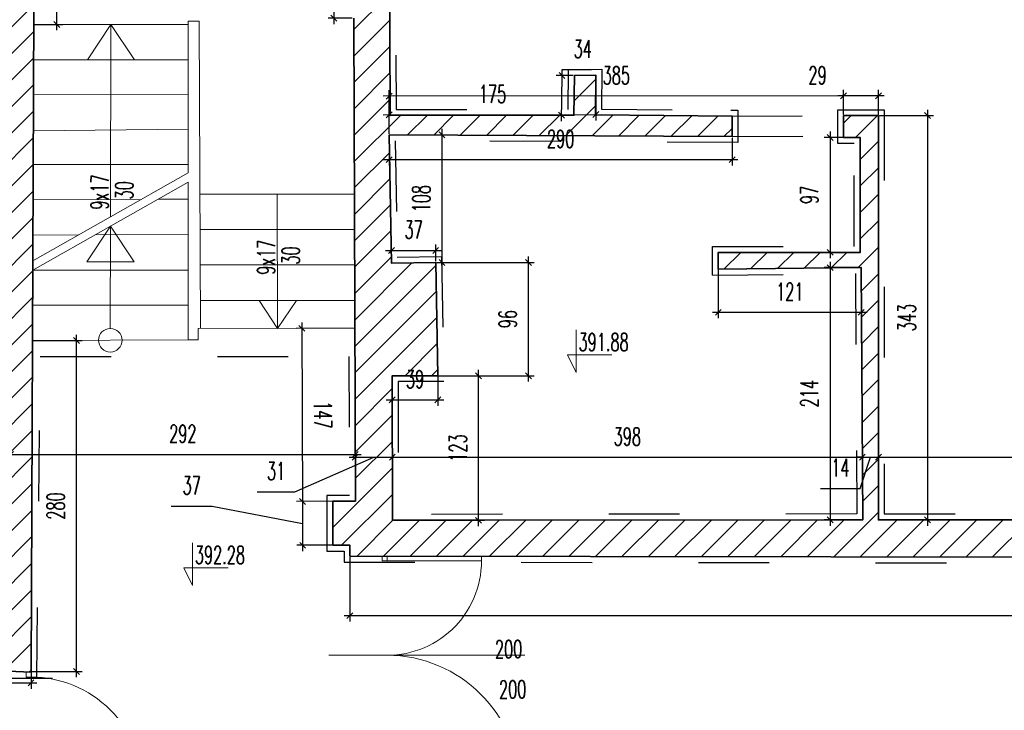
# Model space of a CAD drawing. Header units: millimetres. Extents: x 19887 to 192597, y -14203 to 39042.
# Tile 233 of 256: x 78283 to 79117, y -9315 to -8730. Entities that reach past the tile are written whole.
import ezdxf

# ---------------------------------------------------------------- set-up
doc = ezdxf.new("R2010")
doc.units = ezdxf.units.MM
doc.linetypes.add('ACAD_ISO03W100', pattern=[30, 12, -18])
doc.layers.get('Defpoints').update_dxf_attribs({"color": 4})
for name, color, linetype, lineweight in [('Basen_rzut_poziom_1_obrys', 252, 'Continuous', 35), ('Drzwi', 2, 'Continuous', 5), ('koty wysokościowe', 252, 'Continuous', 0), ('Schody', 252, 'Continuous', 5)]:
    doc.layers.add(name, color=color, linetype=linetype, lineweight=lineweight)
for name, color, linetype in [('Basen_rzut_poziom_1_widok', 252, 'Continuous'), ('Sufit podwieszany', 252, 'Continuous'), ('Wymiarowanie', 3, 'Continuous'), ('Wypełnienie', 252, 'Continuous')]:
    doc.layers.add(name, color=color, linetype=linetype)
doc.styles.add('ROMANS', font='romans.shx', dxfattribs={"width": 0.6})
doc.styles.get("Standard").update_dxf_attribs({"font": 'arial.ttf'})
doc.dimstyles.new('000001FB70622F18', dxfattribs={"dimtxt": 20, "dimasz": 5, "dimexe": 5, "dimexo": 1, "dimgap": 20, "dimtad": 1, "dimtoh": 1, "dimdec": 0, "dimtxsty": 'Standard', "dimblk": 'OBLIQUE', "dimcen": 0, "dimdle": 5, "dimclrd": 252, "dimclre": 252, "dimclrt": 252, "dimadec": 0, "dimazin": 0, "dimtfac": 1, "dimtdec": 0, "dimtmove": 0, "dimatfit": 3, "dimldrblk": 'OBLIQUE', "dimfxl": 150, "dimfxlon": 1, "dimlwd": 25, "dimlwe": 25, "dimarcsym": 1})
pattern_1 = [(45, (-31599.654, -23084.227), (-11.22532, 11.22532), [])]

# ---------------------------------------------------------------- blocks, each defined once
blk = doc.blocks.new('_Oblique')
at = {"color": 0, "linetype": 'ByBlock', "lineweight": -2}
blk.add_line((-0.5, -0.5), (0.5, 0.5), dxfattribs=at)
blk = doc.blocks.new('*D683')
at = {"layer": 'Defpoints', "color": 0}
for p in [(-209.93, -4340.14), (81.92, -4337.77), (81.92, -4338.6)]:
    blk.add_point(p, dxfattribs=at)
at = {"layer": 'Wymiarowanie', "color": 252, "linetype": 'Continuous', "lineweight": 25}
for p, q in [((-209.93, -4339.14), (-209.93, -4332.77)), ((81.92, -4337.6), (81.92, -4332.77)), ((-214.93, -4337.77), (86.92, -4337.77))]:
    blk.add_line(p, q, dxfattribs=at)
at = {"layer": 'Wymiarowanie', "color": 252, "linetype": 'ByBlock', "lineweight": 25, "xscale": 5, "yscale": 5, "zscale": 5, "rotation": 180}
blk.add_blockref('_Oblique', (-209.93, -4337.77), dxfattribs=at)
at = {"layer": 'Wymiarowanie', "color": 252, "linetype": 'ByBlock', "lineweight": 25, "xscale": 5, "yscale": 5, "zscale": 5}
blk.add_blockref('_Oblique', (81.92, -4337.77), dxfattribs=at)
at = {"layer": 'Wymiarowanie', "color": 252, "insert": (-64.01, -4320.27), "char_height": 15, "attachment_point": 5, "style": 'ROMANS'}
blk.add_mtext('292', dxfattribs=at)
blk = doc.blocks.new('*D684')
at = {"layer": 'Defpoints', "color": 0}
for p in [(113.37, -4332.37), (81.92, -4338.6), (113.37, -4340.16)]:
    blk.add_point(p, dxfattribs=at)
at = {"layer": 'Wymiarowanie', "color": 252, "linetype": 'Continuous', "lineweight": 25}
for p, q in [((113.37, -4333.37), (113.37, -4345.16)), ((30.92, -4369.35), (97.65, -4340.16)), ((76.92, -4340.16), (118.37, -4340.16)), ((81.92, -4339.6), (81.92, -4345.16)), ((-1.08, -4369.35), (30.92, -4369.35))]:
    blk.add_line(p, q, dxfattribs=at)
at = {"layer": 'Wymiarowanie', "color": 252, "linetype": 'ByBlock', "lineweight": 25, "xscale": 5, "yscale": 5, "zscale": 5, "rotation": 180}
blk.add_blockref('_Oblique', (81.92, -4340.16), dxfattribs=at)
at = {"layer": 'Wymiarowanie', "color": 252, "linetype": 'ByBlock', "lineweight": 25, "xscale": 5, "yscale": 5, "zscale": 5}
blk.add_blockref('_Oblique', (113.37, -4340.16), dxfattribs=at)
at = {"layer": 'Wymiarowanie', "color": 252, "insert": (14.92, -4351.85), "char_height": 15, "attachment_point": 5, "style": 'ROMANS'}
blk.add_mtext('31', dxfattribs=at)
blk = doc.blocks.new('*D685')
at = {"layer": 'Defpoints', "color": 0}
for p in [(113.37, -4332.37), (511.28, -4335.1), (511.28, -4340.16)]:
    blk.add_point(p, dxfattribs=at)
at = {"layer": 'Wymiarowanie', "color": 252, "linetype": 'Continuous', "lineweight": 25}
for p, q in [((113.37, -4333.37), (113.37, -4345.16)), ((108.37, -4340.16), (516.28, -4340.16)), ((511.28, -4336.1), (511.28, -4345.16))]:
    blk.add_line(p, q, dxfattribs=at)
at = {"layer": 'Wymiarowanie', "color": 252, "linetype": 'ByBlock', "lineweight": 25, "xscale": 5, "yscale": 5, "zscale": 5, "rotation": 180}
blk.add_blockref('_Oblique', (113.37, -4340.16), dxfattribs=at)
at = {"layer": 'Wymiarowanie', "color": 252, "linetype": 'ByBlock', "lineweight": 25, "xscale": 5, "yscale": 5, "zscale": 5}
blk.add_blockref('_Oblique', (511.28, -4340.16), dxfattribs=at)
at = {"layer": 'Wymiarowanie', "color": 252, "insert": (312.33, -4322.66), "char_height": 15, "attachment_point": 5, "style": 'ROMANS'}
blk.add_mtext('398', dxfattribs=at)
blk = doc.blocks.new('*D686')
at = {"layer": 'Defpoints', "color": 0}
for p in [(511.28, -4335.1), (524.94, -4340.16), (524.94, -4340.16)]:
    blk.add_point(p, dxfattribs=at)
at = {"layer": 'Wymiarowanie', "color": 252, "linetype": 'Continuous', "lineweight": 25}
for p, q in [((506.28, -4340.16), (529.94, -4340.16)), ((511.28, -4340.16), (506.28, -4340.16)), ((509.61, -4366.6), (518.11, -4340.16)), ((511.28, -4336.1), (511.28, -4345.16)), ((524.94, -4340.16), (529.94, -4340.16)), ((524.94, -4341.16), (524.94, -4345.16)), ((475.9, -4366.6), (509.61, -4366.6))]:
    blk.add_line(p, q, dxfattribs=at)
at = {"layer": 'Wymiarowanie', "color": 252, "linetype": 'ByBlock', "lineweight": 25, "xscale": 5, "yscale": 5, "zscale": 5}
blk.add_blockref('_Oblique', (511.28, -4340.16), dxfattribs=at)
at = {"layer": 'Wymiarowanie', "color": 252, "linetype": 'ByBlock', "lineweight": 25, "xscale": 5, "yscale": 5, "zscale": 5, "rotation": 180}
blk.add_blockref('_Oblique', (524.94, -4340.16), dxfattribs=at)
at = {"layer": 'Wymiarowanie', "color": 252, "insert": (492.76, -4349.1), "char_height": 15, "attachment_point": 5, "style": 'ROMANS'}
blk.add_mtext('14', dxfattribs=at)
blk = doc.blocks.new('*D688')
at = {"layer": 'Defpoints', "color": 0}
for p in [(524.94, -4340.16), (1058.67, -4340.16), (1058.67, -4340.16)]:
    blk.add_point(p, dxfattribs=at)
at = {"layer": 'Wymiarowanie', "color": 252, "linetype": 'Continuous', "lineweight": 25}
for p, q in [((519.94, -4340.16), (1063.67, -4340.16)), ((524.94, -4339.16), (524.94, -4335.16)), ((1058.67, -4339.16), (1058.67, -4335.16))]:
    blk.add_line(p, q, dxfattribs=at)
at = {"layer": 'Wymiarowanie', "color": 252, "linetype": 'ByBlock', "lineweight": 25, "xscale": 5, "yscale": 5, "zscale": 5, "rotation": 180}
blk.add_blockref('_Oblique', (524.94, -4340.16), dxfattribs=at)
at = {"layer": 'Wymiarowanie', "color": 252, "linetype": 'ByBlock', "lineweight": 25, "xscale": 5, "yscale": 5, "zscale": 5}
blk.add_blockref('_Oblique', (1058.67, -4340.16), dxfattribs=at)
at = {"layer": 'Wymiarowanie', "color": 252, "insert": (791.8, -4322.66), "char_height": 15, "attachment_point": 5, "style": 'ROMANS'}
blk.add_mtext('534', dxfattribs=at)
blk = doc.blocks.new('*D737')
at = {"layer": 'Defpoints', "color": 0}
for p in [(524.94, -4050.69), (524.94, -4393.21), (566.48, -4393.21)]:
    blk.add_point(p, dxfattribs=at)
at = {"layer": 'Wymiarowanie', "color": 252, "linetype": 'Continuous', "lineweight": 25}
for p, q in [((525.94, -4050.69), (571.48, -4050.69)), ((566.48, -4045.69), (566.48, -4398.21)), ((525.94, -4393.21), (571.48, -4393.21))]:
    blk.add_line(p, q, dxfattribs=at)
at = {"layer": 'Wymiarowanie', "color": 252, "linetype": 'ByBlock', "lineweight": 25, "xscale": 5, "yscale": 5, "zscale": 5}
for p, rotation in [((566.48, -4050.69), 90), ((566.48, -4393.21), 270)]:
    blk.add_blockref('_Oblique', p, dxfattribs=dict(at, rotation=rotation))
at = {"layer": 'Wymiarowanie', "color": 252, "insert": (548.98, -4221.95), "char_height": 15, "attachment_point": 5, "rotation": 90, "style": 'ROMANS'}
blk.add_mtext('343', dxfattribs=at)
blk = doc.blocks.new('*D726')
at = {"layer": 'Defpoints', "color": 0}
for p in [(495.44, -4033.97), (495.45, -4050.71), (524.94, -4050.69)]:
    blk.add_point(p, dxfattribs=at)
at = {"layer": 'Wymiarowanie', "color": 252, "linetype": 'Continuous', "lineweight": 25}
for p, q in [((495.44, -4033.97), (490.44, -4033.98)), ((495.45, -4049.71), (495.43, -4028.97)), ((529.92, -4033.95), (495.44, -4033.97)), ((524.93, -4049.69), (524.92, -4028.95))]:
    blk.add_line(p, q, dxfattribs=at)
at = {"layer": 'Wymiarowanie', "color": 252, "linetype": 'ByBlock', "lineweight": 25, "xscale": 5, "yscale": 5, "zscale": 5}
for p, rotation in [((495.44, -4033.97), 180.0448342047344), ((524.92, -4033.95), 0.04483420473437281)]:
    blk.add_blockref('_Oblique', p, dxfattribs=dict(at, rotation=rotation))
at = {"layer": 'Wymiarowanie', "color": 252, "insert": (473.37, -4016.48), "char_height": 15, "attachment_point": 5, "style": 'ROMANS'}
blk.add_mtext('29', dxfattribs=at)
blk = doc.blocks.new('*D738')
at = {"layer": 'Defpoints', "color": 0}
for p in [(110.67, -4034.25), (495.45, -4050.69), (110.7, -4067.04)]:
    blk.add_point(p, dxfattribs=at)
at = {"layer": 'Wymiarowanie', "color": 252, "linetype": 'Continuous', "lineweight": 25}
for p, q in [((500.44, -4033.95), (105.67, -4034.25)), ((110.7, -4066.04), (110.67, -4029.25)), ((495.45, -4049.69), (495.43, -4028.95))]:
    blk.add_line(p, q, dxfattribs=at)
at = {"layer": 'Wymiarowanie', "color": 252, "linetype": 'ByBlock', "lineweight": 25, "xscale": 5, "yscale": 5, "zscale": 5}
for p, rotation in [((110.67, -4034.25), 180.0448342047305), ((495.44, -4033.95), 0.0448342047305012)]:
    blk.add_blockref('_Oblique', p, dxfattribs=dict(at, rotation=rotation))
at = {"layer": 'Wymiarowanie', "color": 252, "insert": (303.04, -4016.6), "char_height": 15, "attachment_point": 5, "rotation": 0.04483, "style": 'ROMANS'}
blk.add_mtext('385', dxfattribs=at)
blk = doc.blocks.new('*D734')
at = {"layer": 'Defpoints', "color": 0}
for p in [(285.68, -4016.56), (285.71, -4049.83), (110.7, -4067.04)]:
    blk.add_point(p, dxfattribs=at)
at = {"layer": 'Wymiarowanie', "color": 252, "linetype": 'Continuous', "lineweight": 25}
for p, q in [((285.68, -4017.56), (285.71, -4054.83)), ((105.68, -4049.97), (290.71, -4049.82)), ((110.7, -4066.04), (110.68, -4044.96))]:
    blk.add_line(p, q, dxfattribs=at)
at = {"layer": 'Wymiarowanie', "color": 252, "linetype": 'ByBlock', "lineweight": 25, "xscale": 5, "yscale": 5, "zscale": 5}
for p, rotation in [((110.68, -4049.96), 180.0448342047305), ((285.71, -4049.83), 0.04483420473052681)]:
    blk.add_blockref('_Oblique', p, dxfattribs=dict(at, rotation=rotation))
at = {"layer": 'Wymiarowanie', "color": 252, "insert": (198.18, -4032.4), "char_height": 15, "attachment_point": 5, "rotation": 0.04483, "style": 'ROMANS'}
blk.add_mtext('175', dxfattribs=at)
blk = doc.blocks.new('*D739')
at = {"layer": 'Defpoints', "color": 0}
for p in [(257.06, -4016.71), (267.56, -4016.85), (267.11, -4050.4)]:
    blk.add_point(p, dxfattribs=at)
at = {"layer": 'Wymiarowanie', "color": 252, "linetype": 'Continuous', "lineweight": 25}
for p, q in [((266.56, -4016.84), (252.06, -4016.65)), ((256.55, -4055.27), (257.06, -4016.71)), ((257.06, -4016.71), (257.12, -4011.71)), ((257.12, -4011.71), (282.12, -4011.71)), ((266.11, -4050.39), (251.61, -4050.2))]:
    blk.add_line(p, q, dxfattribs=at)
at = {"layer": 'Wymiarowanie', "color": 252, "linetype": 'ByBlock', "lineweight": 25, "xscale": 5, "yscale": 5, "zscale": 5}
for p, rotation in [((257.06, -4016.71), 89.23897459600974), ((256.61, -4050.27), 269.2389745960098)]:
    blk.add_blockref('_Oblique', p, dxfattribs=dict(at, rotation=rotation))
at = {"layer": 'Wymiarowanie', "color": 252, "insert": (274.62, -3994.21), "char_height": 15, "attachment_point": 5, "style": 'ROMANS'}
blk.add_mtext('34', dxfattribs=at)
blk = doc.blocks.new('*D744')
at = {"layer": 'Defpoints', "color": 0}
for p in [(80.7, -3819.9), (63.92, -3968.2), (80.36, -3968.24)]:
    blk.add_point(p, dxfattribs=at)
at = {"layer": 'Wymiarowanie', "color": 252, "linetype": 'Continuous', "lineweight": 25}
for p, q in [((64.27, -3814.86), (63.91, -3973.2)), ((79.7, -3819.9), (59.26, -3819.85)), ((79.36, -3968.24), (58.92, -3968.19))]:
    blk.add_line(p, q, dxfattribs=at)
at = {"layer": 'Wymiarowanie', "color": 252, "linetype": 'ByBlock', "lineweight": 25, "xscale": 5, "yscale": 5, "zscale": 5}
for p, rotation in [((64.26, -3819.86), 89.86940026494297), ((63.92, -3968.2), 269.869400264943)]:
    blk.add_blockref('_Oblique', p, dxfattribs=dict(at, rotation=rotation))
at = {"layer": 'Wymiarowanie', "color": 252, "insert": (46.59, -3893.99), "char_height": 15, "attachment_point": 5, "rotation": 89.8694, "style": 'ROMANS'}
blk.add_mtext('148', dxfattribs=at)
blk = doc.blocks.new('*D745')
at = {"layer": 'Defpoints', "color": 0}
for p in [(81.57, -4230.79), (37.29, -4377.61), (82.05, -4377.46)]:
    blk.add_point(p, dxfattribs=at)
at = {"layer": 'Wymiarowanie', "color": 252, "linetype": 'Continuous', "lineweight": 25}
for p, q in [((36.79, -4225.93), (37.31, -4382.61)), ((80.57, -4230.79), (31.8, -4230.95)), ((81.05, -4377.47), (32.29, -4377.63))]:
    blk.add_line(p, q, dxfattribs=at)
at = {"layer": 'Wymiarowanie', "color": 252, "linetype": 'ByBlock', "lineweight": 25, "xscale": 5, "yscale": 5, "zscale": 5}
for p, rotation in [((36.8, -4230.93), 90.18909408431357), ((37.29, -4377.61), 270.1890940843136)]:
    blk.add_blockref('_Oblique', p, dxfattribs=dict(at, rotation=rotation))
at = {"layer": 'Wymiarowanie', "color": 252, "insert": (54.55, -4304.21), "char_height": 15, "attachment_point": 5, "rotation": 270.18909, "style": 'ROMANS'}
blk.add_mtext('147', dxfattribs=at)
blk = doc.blocks.new('*D746')
at = {"layer": 'Defpoints', "color": 0}
for p in [(82.05, -4377.46), (37.41, -4414.79), (63.03, -4414.71)]:
    blk.add_point(p, dxfattribs=at)
at = {"layer": 'Wymiarowanie', "color": 252, "linetype": 'Continuous', "lineweight": 25}
for p, q in [((37.27, -4372.61), (37.43, -4419.79)), ((-73.79, -4381.62), (-39.22, -4381.62)), ((-39.22, -4381.62), (37.35, -4396.2)), ((81.05, -4377.47), (32.29, -4377.63)), ((62.03, -4414.71), (32.41, -4414.81))]:
    blk.add_line(p, q, dxfattribs=at)
at = {"layer": 'Wymiarowanie', "color": 252, "linetype": 'ByBlock', "lineweight": 25, "xscale": 5, "yscale": 5, "zscale": 5}
for p, rotation in [((37.29, -4377.61), 90.18909408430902), ((37.41, -4414.79), 270.189094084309)]:
    blk.add_blockref('_Oblique', p, dxfattribs=dict(at, rotation=rotation))
at = {"layer": 'Wymiarowanie', "color": 252, "insert": (-56.51, -4364.12), "char_height": 15, "attachment_point": 5, "style": 'ROMANS'}
blk.add_mtext('37', dxfattribs=at)
blk = doc.blocks.new('*D783')
at = {"layer": 'Defpoints', "color": 0}
for p in [(77.45, -4423.96), (1299.19, -4423.96), (1299.19, -4474.4)]:
    blk.add_point(p, dxfattribs=at)
at = {"layer": 'Wymiarowanie', "color": 252, "linetype": 'Continuous', "lineweight": 25}
for p, q in [((77.45, -4424.96), (77.45, -4479.4)), ((1299.19, -4424.96), (1299.19, -4479.4)), ((72.45, -4474.4), (1304.19, -4474.4))]:
    blk.add_line(p, q, dxfattribs=at)
at = {"layer": 'Wymiarowanie', "color": 252, "linetype": 'ByBlock', "lineweight": 25, "xscale": 5, "yscale": 5, "zscale": 5, "rotation": 180}
blk.add_blockref('_Oblique', (77.45, -4474.4), dxfattribs=at)
at = {"layer": 'Wymiarowanie', "color": 252, "linetype": 'ByBlock', "lineweight": 25, "xscale": 5, "yscale": 5, "zscale": 5}
blk.add_blockref('_Oblique', (1299.19, -4474.4), dxfattribs=at)
at = {"layer": 'Wymiarowanie', "color": 252, "insert": (688.32, -4456.9), "char_height": 15, "attachment_point": 5, "style": 'ROMANS'}
blk.add_mtext('1222', dxfattribs=at)
blk = doc.blocks.new('*D943')
at = {"layer": 'Defpoints', "color": 0}
for p in [(-225.46, -4519.12), (-192.56, -4521.62), (-192.56, -4531.39)]:
    blk.add_point(p, dxfattribs=at)
at = {"layer": 'Wymiarowanie', "color": 252, "linetype": 'Continuous', "lineweight": 25}
for p, q in [((-225.46, -4520.12), (-225.46, -4536.39)), ((-192.56, -4522.62), (-192.56, -4536.39)), ((-225.46, -4531.39), (-541.72, -4531.39)), ((-230.46, -4531.39), (-187.56, -4531.39))]:
    blk.add_line(p, q, dxfattribs=at)
at = {"layer": 'Wymiarowanie', "color": 252, "linetype": 'ByBlock', "lineweight": 25, "xscale": 5, "yscale": 5, "zscale": 5, "rotation": 180}
blk.add_blockref('_Oblique', (-225.46, -4531.39), dxfattribs=at)
at = {"layer": 'Wymiarowanie', "color": 252, "linetype": 'ByBlock', "lineweight": 25, "xscale": 5, "yscale": 5, "zscale": 5}
blk.add_blockref('_Oblique', (-192.56, -4531.39), dxfattribs=at)
at = {"layer": 'Wymiarowanie', "color": 252, "insert": (-524.43, -4513.89), "char_height": 15, "attachment_point": 5, "style": 'ROMANS'}
blk.add_mtext('33', dxfattribs=at)
blk = doc.blocks.new('*D964')
at = {"layer": 'Defpoints', "color": 0}
for p in [(113.27, -4271.1), (186.35, -4271.1), (113.48, -4393.63)]:
    blk.add_point(p, dxfattribs=at)
at = {"layer": 'Wymiarowanie', "color": 252, "linetype": 'Continuous', "lineweight": 25}
for p, q in [((186.35, -4398.63), (186.35, -4266.1)), ((114.27, -4271.1), (191.35, -4271.1)), ((114.48, -4393.63), (191.35, -4393.63))]:
    blk.add_line(p, q, dxfattribs=at)
at = {"layer": 'Wymiarowanie', "color": 252, "linetype": 'ByBlock', "lineweight": 25, "xscale": 5, "yscale": 5, "zscale": 5}
for p, rotation in [((186.35, -4271.1), 90.00000000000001), ((186.35, -4393.63), 270)]:
    blk.add_blockref('_Oblique', p, dxfattribs=dict(at, rotation=rotation))
at = {"layer": 'Wymiarowanie', "color": 252, "insert": (168.85, -4332.37), "char_height": 15, "attachment_point": 5, "rotation": 90, "style": 'ROMANS'}
blk.add_mtext('123', dxfattribs=at)
blk = doc.blocks.new('*D945')
at = {"layer": 'Defpoints', "color": 0}
for p in [(150.09, -4175.13), (228.59, -4175.13), (113.27, -4271.1)]:
    blk.add_point(p, dxfattribs=at)
at = {"layer": 'Wymiarowanie', "color": 252, "linetype": 'Continuous', "lineweight": 25}
for p, q in [((151.09, -4175.13), (233.59, -4175.13)), ((228.59, -4276.1), (228.59, -4170.13)), ((114.27, -4271.1), (233.59, -4271.1))]:
    blk.add_line(p, q, dxfattribs=at)
at = {"layer": 'Wymiarowanie', "color": 252, "linetype": 'ByBlock', "lineweight": 25, "xscale": 5, "yscale": 5, "zscale": 5}
for p, rotation in [((228.59, -4175.13), 90.00000000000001), ((228.59, -4271.1), 270)]:
    blk.add_blockref('_Oblique', p, dxfattribs=dict(at, rotation=rotation))
at = {"layer": 'Wymiarowanie', "color": 252, "insert": (211.09, -4223.12), "char_height": 15, "attachment_point": 5, "rotation": 90, "style": 'ROMANS'}
blk.add_mtext('96', dxfattribs=at)
blk = doc.blocks.new('*D967')
at = {"layer": 'Defpoints', "color": 0}
for p in [(110.7, -4067.04), (155.43, -4067.04), (150.09, -4175.13)]:
    blk.add_point(p, dxfattribs=at)
at = {"layer": 'Wymiarowanie', "color": 252, "linetype": 'Continuous', "lineweight": 25}
for p, q in [((111.7, -4067.04), (160.43, -4067.04)), ((155.43, -4180.13), (155.43, -4062.04)), ((151.09, -4175.13), (160.43, -4175.13))]:
    blk.add_line(p, q, dxfattribs=at)
at = {"layer": 'Wymiarowanie', "color": 252, "linetype": 'ByBlock', "lineweight": 25, "xscale": 5, "yscale": 5, "zscale": 5}
for p, rotation in [((155.43, -4067.04), 90.00000000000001), ((155.43, -4175.13), 270)]:
    blk.add_blockref('_Oblique', p, dxfattribs=dict(at, rotation=rotation))
at = {"layer": 'Wymiarowanie', "color": 252, "insert": (137.93, -4121.09), "char_height": 15, "attachment_point": 5, "rotation": 90, "style": 'ROMANS'}
blk.add_mtext('108', dxfattribs=at)
blk = doc.blocks.new('*D968')
at = {"layer": 'Defpoints', "color": 0}
for p in [(509.48, -4069.28), (484.01, -4166.57), (509.48, -4166.57)]:
    blk.add_point(p, dxfattribs=at)
at = {"layer": 'Wymiarowanie', "color": 252, "linetype": 'Continuous', "lineweight": 25}
for p, q in [((484.01, -4064.28), (484.01, -4171.57)), ((508.48, -4069.28), (479.01, -4069.28)), ((508.48, -4166.57), (479.01, -4166.57))]:
    blk.add_line(p, q, dxfattribs=at)
at = {"layer": 'Wymiarowanie', "color": 252, "linetype": 'ByBlock', "lineweight": 25, "xscale": 5, "yscale": 5, "zscale": 5}
for p, rotation in [((484.01, -4069.28), 90.00000000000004), ((484.01, -4166.57), 270)]:
    blk.add_blockref('_Oblique', p, dxfattribs=dict(at, rotation=rotation))
at = {"layer": 'Wymiarowanie', "color": 252, "insert": (466.51, -4117.93), "char_height": 15, "attachment_point": 5, "rotation": 90, "style": 'ROMANS'}
blk.add_mtext('97', dxfattribs=at)
blk = doc.blocks.new('*D965')
at = {"layer": 'Defpoints', "color": 0}
for p in [(510.4, -4179.52), (484.01, -4393.22), (511.6, -4393.22)]:
    blk.add_point(p, dxfattribs=at)
at = {"layer": 'Wymiarowanie', "color": 252, "linetype": 'Continuous', "lineweight": 25}
for p, q in [((484.01, -4174.52), (484.01, -4398.22)), ((509.4, -4179.52), (479.01, -4179.52)), ((510.6, -4393.22), (479.01, -4393.22))]:
    blk.add_line(p, q, dxfattribs=at)
at = {"layer": 'Wymiarowanie', "color": 252, "linetype": 'ByBlock', "lineweight": 25, "xscale": 5, "yscale": 5, "zscale": 5}
for p, rotation in [((484.01, -4179.52), 90.00000000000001), ((484.01, -4393.22), 270)]:
    blk.add_blockref('_Oblique', p, dxfattribs=dict(at, rotation=rotation))
at = {"layer": 'Wymiarowanie', "color": 252, "insert": (466.51, -4286.37), "char_height": 15, "attachment_point": 5, "rotation": 90, "style": 'ROMANS'}
blk.add_mtext('214', dxfattribs=at)
blk = doc.blocks.new('*D941')
at = {"layer": 'Defpoints', "color": 0}
for p in [(389.36, -4179.52), (510.4, -4179.52), (389.36, -4217.4)]:
    blk.add_point(p, dxfattribs=at)
at = {"layer": 'Wymiarowanie', "color": 252, "linetype": 'Continuous', "lineweight": 25}
for p, q in [((389.36, -4180.52), (389.36, -4222.4)), ((510.4, -4180.52), (510.4, -4222.4)), ((515.4, -4217.4), (384.36, -4217.4))]:
    blk.add_line(p, q, dxfattribs=at)
at = {"layer": 'Wymiarowanie', "color": 252, "linetype": 'ByBlock', "lineweight": 25, "xscale": 5, "yscale": 5, "zscale": 5, "rotation": 180}
blk.add_blockref('_Oblique', (389.36, -4217.4), dxfattribs=at)
at = {"layer": 'Wymiarowanie', "color": 252, "linetype": 'ByBlock', "lineweight": 25, "xscale": 5, "yscale": 5, "zscale": 5}
blk.add_blockref('_Oblique', (510.4, -4217.4), dxfattribs=at)
at = {"layer": 'Wymiarowanie', "color": 252, "insert": (449.88, -4199.9), "char_height": 15, "attachment_point": 5, "style": 'ROMANS'}
blk.add_mtext('121', dxfattribs=at)
blk = doc.blocks.new('*D942')
at = {"layer": 'Defpoints', "color": 0}
for p in [(150.09, -4164.96), (112.69, -4175.75), (150.09, -4175.13)]:
    blk.add_point(p, dxfattribs=at)
at = {"layer": 'Wymiarowanie', "color": 252, "linetype": 'Continuous', "lineweight": 25}
for p, q in [((112.69, -4174.75), (112.69, -4159.96)), ((150.09, -4174.13), (150.09, -4159.96)), ((107.69, -4164.96), (155.09, -4164.96))]:
    blk.add_line(p, q, dxfattribs=at)
at = {"layer": 'Wymiarowanie', "color": 252, "linetype": 'ByBlock', "lineweight": 25, "xscale": 5, "yscale": 5, "zscale": 5, "rotation": 180}
blk.add_blockref('_Oblique', (112.69, -4164.96), dxfattribs=at)
at = {"layer": 'Wymiarowanie', "color": 252, "linetype": 'ByBlock', "lineweight": 25, "xscale": 5, "yscale": 5, "zscale": 5}
blk.add_blockref('_Oblique', (150.09, -4164.96), dxfattribs=at)
at = {"layer": 'Wymiarowanie', "color": 252, "insert": (131.39, -4147.46), "char_height": 15, "attachment_point": 5, "style": 'ROMANS'}
blk.add_mtext('37', dxfattribs=at)
blk = doc.blocks.new('*D969')
at = {"layer": 'Defpoints', "color": 0}
for p in [(113.27, -4271.1), (151.95, -4271.1), (151.95, -4291.59)]:
    blk.add_point(p, dxfattribs=at)
at = {"layer": 'Wymiarowanie', "color": 252, "linetype": 'Continuous', "lineweight": 25}
for p, q in [((113.27, -4272.1), (113.27, -4296.59)), ((151.95, -4272.1), (151.95, -4296.59)), ((108.27, -4291.59), (156.95, -4291.59))]:
    blk.add_line(p, q, dxfattribs=at)
at = {"layer": 'Wymiarowanie', "color": 252, "linetype": 'ByBlock', "lineweight": 25, "xscale": 5, "yscale": 5, "zscale": 5, "rotation": 180}
blk.add_blockref('_Oblique', (113.27, -4291.59), dxfattribs=at)
at = {"layer": 'Wymiarowanie', "color": 252, "linetype": 'ByBlock', "lineweight": 25, "xscale": 5, "yscale": 5, "zscale": 5}
blk.add_blockref('_Oblique', (151.95, -4291.59), dxfattribs=at)
at = {"layer": 'Wymiarowanie', "color": 252, "insert": (132.61, -4274.09), "char_height": 15, "attachment_point": 5, "style": 'ROMANS'}
blk.add_mtext('39', dxfattribs=at)
blk = doc.blocks.new('*D973')
at = {"layer": 'Defpoints', "color": 0}
for p in [(110.7, -4067.04), (401.01, -4068.51), (401.01, -4088.01)]:
    blk.add_point(p, dxfattribs=at)
at = {"layer": 'Wymiarowanie', "color": 252, "linetype": 'Continuous', "lineweight": 25}
for p, q in [((110.7, -4068.04), (110.7, -4093.01)), ((401.01, -4069.51), (401.01, -4093.01)), ((105.7, -4088.01), (406.01, -4088.01))]:
    blk.add_line(p, q, dxfattribs=at)
at = {"layer": 'Wymiarowanie', "color": 252, "linetype": 'ByBlock', "lineweight": 25, "xscale": 5, "yscale": 5, "zscale": 5, "rotation": 180}
blk.add_blockref('_Oblique', (110.7, -4088.01), dxfattribs=at)
at = {"layer": 'Wymiarowanie', "color": 252, "linetype": 'ByBlock', "lineweight": 25, "xscale": 5, "yscale": 5, "zscale": 5}
blk.add_blockref('_Oblique', (401.01, -4088.01), dxfattribs=at)
at = {"layer": 'Wymiarowanie', "color": 252, "insert": (255.86, -4070.51), "char_height": 15, "attachment_point": 5, "style": 'ROMANS'}
blk.add_mtext('290', dxfattribs=at)
blk = doc.blocks.new('*D1014')
at = {"layer": 'Defpoints', "color": 0}
for p in [(-191.4, -4241.32), (-154.12, -4241.32), (-192.56, -4521.62)]:
    blk.add_point(p, dxfattribs=at)
at = {"layer": 'Wymiarowanie', "color": 252, "linetype": 'Continuous', "lineweight": 25}
for p, q in [((-190.4, -4241.32), (-149.12, -4241.32)), ((-154.12, -4526.62), (-154.12, -4236.32)), ((-191.56, -4521.62), (-149.12, -4521.62))]:
    blk.add_line(p, q, dxfattribs=at)
at = {"layer": 'Wymiarowanie', "color": 252, "linetype": 'ByBlock', "lineweight": 25, "xscale": 5, "yscale": 5, "zscale": 5}
for p, rotation in [((-154.12, -4241.32), 90.00000000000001), ((-154.12, -4521.62), 270)]:
    blk.add_blockref('_Oblique', p, dxfattribs=dict(at, rotation=rotation))
at = {"layer": 'Wymiarowanie', "color": 252, "insert": (-171.62, -4381.47), "char_height": 15, "attachment_point": 5, "rotation": 90, "style": 'ROMANS'}
blk.add_mtext('280', dxfattribs=at)
blk = doc.blocks.new('*D1015')
at = {"layer": 'Defpoints', "color": 0}
for p in [(-189.64, -3819.9), (-170.76, -3819.9), (-190.28, -3973.41)]:
    blk.add_point(p, dxfattribs=at)
at = {"layer": 'Wymiarowanie', "color": 252, "linetype": 'Continuous', "lineweight": 25}
for p, q in [((-170.76, -3978.41), (-170.76, -3814.9)), ((-188.64, -3819.9), (-165.76, -3819.9)), ((-189.28, -3973.41), (-165.76, -3973.41))]:
    blk.add_line(p, q, dxfattribs=at)
at = {"layer": 'Wymiarowanie', "color": 252, "linetype": 'ByBlock', "lineweight": 25, "xscale": 5, "yscale": 5, "zscale": 5}
for p, rotation in [((-170.76, -3819.9), 90.00000000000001), ((-170.76, -3973.41), 270)]:
    blk.add_blockref('_Oblique', p, dxfattribs=dict(at, rotation=rotation))
at = {"layer": 'Wymiarowanie', "color": 252, "insert": (-188.26, -3896.65), "char_height": 15, "attachment_point": 5, "rotation": 90, "style": 'ROMANS'}
blk.add_mtext('154', dxfattribs=at)
blk = doc.blocks.new('G$CF5E15B28')
at = {"layer": 'Wypełnienie'}
h = blk.add_hatch(dxfattribs=at)
h.set_pattern_fill('ANSI31', color=253, scale=5, angle=90)
h.set_pattern_definition(pattern_1)
h.paths.add_polyline_path([(-218.86, -2444.53), (-225.46, -4520.85), (-192.57, -4522.4), (-189.64, -3819.9), (80.7, -3819.9), (80.7, -3790.84), (-188.6, -3790.87), (-188.6, -2444.53)])
h = blk.add_hatch(dxfattribs=at)
h.set_pattern_fill('ANSI31', color=253, scale=5, angle=90)
h.set_pattern_definition(pattern_1)
h.paths.add_polyline_path([(110.69, -3844.47), (132.03, -3844.34), (131.89, -3822.1), (267.08, -3822.1), (267.28, -3907.97), (262.73, -3907.97), (262.73, -3917.17), (267.26, -3917.17), (267.26, -3922.32), (285.44, -3922.32), (285.44, -3822.39), (289.87, -3822.39), (289.87, -3790.87), (80.7, -3790.84), (80.97, -4050.51), (111.5, -4050.49)])
h = blk.add_hatch(dxfattribs=at)
h.set_pattern_fill('ANSI31', color=253, scale=5, angle=90)
h.set_pattern_definition(pattern_1)
h.paths.add_polyline_path([(267.56, -4016.85), (267.11, -4050.4), (267.02, -4067.83), (401.01, -4068.51), (401.01, -4051.12), (285.38, -4050.11), (285.68, -4016.56)])
h = blk.add_hatch(dxfattribs=at)
h.set_pattern_fill('ANSI31', color=253, scale=5, angle=90)
h.set_pattern_definition(pattern_1)
h.paths.add_polyline_path([(1497.13, -4424.2), (1809.51, -4424.2), (1811.23, -4463.74), (1939.12, -4462.79), (1939.12, -4423.97), (2222.23, -4423.97), (2222.23, -4436.41), (2251.27, -4436.41), (2251.27, -4423.55), (2358.63, -4423.55), (2358.63, -4417.11), (2355.38, -4417.11), (2357.9, -4157.55), (2341.16, -4157.55), (2337.7, -4393.15), (1229.5, -4395.41), (1229.17, -4157.6), (1216.57, -4157.6), (1216.93, -4395.41), (1072.41, -4395.41), (1072.41, -4157.95), (1058.67, -4157.95), (1058.67, -4393.79), (711.85, -4393.21), (711.85, -4387.94), (672.92, -4387.94), (672.92, -4393.21), (524.94, -4393.21), (524.94, -4050.69), (495.45, -4050.69), (495.45, -4069.28), (509.48, -4069.28), (509.48, -4166.57), (389.36, -4166.57), (389.36, -4180.88), (510.4, -4179.52), (511.6, -4393.22), (113.48, -4393.63), (113.27, -4271.1), (81.7, -4271.2), (82.05, -4377.46), (63.03, -4377.46), (63.03, -4414.71), (77.45, -4414.71), (77.45, -4423.96), (1299.19, -4425.62), (1299.19, -4462.16), (1497.13, -4462.16)])
h = blk.add_hatch(dxfattribs=at)
h.set_pattern_fill('ANSI31', color=253, scale=5, angle=90)
h.set_pattern_definition(pattern_1)
h.paths.add_polyline_path([(80.97, -4050.51), (81.7, -4271.2), (151.95, -4271.1), (150.09, -4175.13), (112.69, -4175.75), (110.7, -4067.04), (267.02, -4067.83), (267.11, -4050.4)])
at = {"layer": 'Basen_rzut_poziom_1_obrys', "color": 253, "elevation": 0}
for points in [[(-192.57, -4522.4), (-189.64, -3819.9)], [(110.69, -3844.47), (111.5, -4050.49), (267.11, -4050.4), (267.56, -4016.85), (285.68, -4016.56), (285.38, -4050.11), (401.01, -4051.12), (401.01, -4051.12), (401.01, -4068.51), (110.7, -4067.04)], [(80.7, -3968.24), (82.05, -4377.46)], [(389.36, -4180.88), (389.36, -4166.57), (509.48, -4166.57), (509.48, -4069.28), (495.45, -4069.28), (495.45, -4050.69), (524.94, -4050.69), (524.94, -4393.21), (672.92, -4393.21), (672.92, -4387.94), (711.85, -4387.94), (711.85, -4393.21), (1058.67, -4393.79), (1058.67, -4157.95), (1072.41, -4157.95), (1072.41, -4395.41), (1216.93, -4395.41), (1216.57, -4157.6), (1229.17, -4157.6), (1229.5, -4395.41)], [(110.7, -4067.04), (112.69, -4175.75), (150.09, -4175.13), (151.95, -4271.1), (113.27, -4271.1), (113.48, -4393.63)], [(389.36, -4180.88), (510.4, -4179.52), (511.6, -4393.22), (113.48, -4393.63)], [(113.48, -4373.79), (113.48, -4373.79), (113.48, -4373.79)], [(82.05, -4377.46), (63.03, -4377.46), (63.03, -4414.71), (77.45, -4414.71), (77.45, -4423.96)], [(77.45, -4423.96), (1299.19, -4425.62), (1299.19, -4462.16), (1497.13, -4462.16)], [(-225.46, -4520.85), (-192.57, -4522.4)]]:
    blk.add_lwpolyline(points, dxfattribs=at)
at = {"layer": 'Basen_rzut_poziom_1_widok', "color": 253, "linetype": 'ACAD_ISO03W100', "ltscale": 5, "elevation": 0}
for points in [[(400.5, -4051.12), (495.45, -4050.69)], [(401.01, -4068.51), (495.45, -4068.07)]]:
    blk.add_lwpolyline(points, dxfattribs=at)
at = {"layer": 'Drzwi', "color": 253, "elevation": 0}
for points in [[(108.86, -4428), (104.86, -4428), (104.86, -4424), (108.86, -4424)], [(-192.57, -4522.4), (-196.57, -4522.4), (-196.57, -4526.4), (-192.57, -4526.4)]]:
    blk.add_lwpolyline(points, close=True, dxfattribs=at)
for points in [[(108.86, -4428), (188.86, -4428), (188.86, -4428)], [(59.69, -4508), (225.65, -4508)]]:
    blk.add_lwpolyline(points, dxfattribs=at)
at = {"layer": 'Drzwi', "color": 253}
for centre, radius, start, end in [((108.86, -4428, 0), 80, 270.00013, 2.78811), ((108.86, -4620.05, 0), 112.05, 0.00022, 90.00013), ((-192.57, -4621.19, 0), 94.79, 0, 90.00003)]:
    blk.add_arc(centre, radius, start, end, dxfattribs=at)
at = {"layer": 'koty wysokościowe', "color": 253, "elevation": 0}
for points in [[(269.11, -4232.14), (269.11, -4268.38)], [(261.61, -4253.38), (269.11, -4253.38)], [(269.11, -4268.38), (261.61, -4253.38)], [(269.11, -4253.38), (299.11, -4253.38)], [(-55.71, -4412.57), (-55.71, -4448.81)], [(-63.21, -4433.81), (-55.71, -4433.81)], [(-55.71, -4448.81), (-63.21, -4433.81)], [(-55.71, -4433.81), (-25.71, -4433.81)]]:
    blk.add_lwpolyline(points, dxfattribs=at)
at = {"layer": 'Schody', "color": 253}
for p, q in [((-191.12, -4173.69, 0), (-59.48, -4099.11, 0)), ((-191.15, -4181.77, 0), (-59.48, -4107.18, 0)), ((16.11, -4231, 0), (15.89, -4117.26, 0)), ((-125.24, -4144.43, 0), (-105.3, -4174.48, 0)), ((16.11, -4231, 0), (0.47, -4207.26, 0)), ((16.11, -4231, 0), (32.23, -4207.26, 0))]:
    blk.add_line(p, q, dxfattribs=at)
at = {"layer": 'Schody', "color": 253, "elevation": 0}
for points in [[(-190.28, -3973.41), (-59.48, -3973.58), (-59.48, -3970.64), (-50.2, -3970.6)], [(-124.88, -4003.54), (-144.88, -4003.54), (-124.88, -3973.49)], [(-125.22, -4136.35), (-124.88, -3973.49)], [(-124.95, -4003.54), (-104.95, -4003.54), (-124.88, -3973.49)], [(-59.48, -3973.58), (-59.48, -4099.11)], [(-50.2, -3970.6), (-50.2, -3970.6), (-48.94, -4231.22)], [(-190.41, -4003.54), (-59.48, -4003.54)], [(-59.48, -4032.83), (-190.53, -4033.06)], [(-190.66, -4063.71), (-59.48, -4062.12)], [(-59.48, -4092.06), (-190.78, -4092.12)], [(-59.48, -4107.18), (-59.48, -4240.77), (-51.09, -4240.77), (-51.09, -4231.22), (81.57, -4230.79)], [(-49.45, -4117.26), (81.22, -4117.26)], [(-190.9, -4122.14), (-99.35, -4121.7)], [(-84.99, -4121.62), (-59.48, -4121.5)], [(-125.24, -4174.48), (-145.24, -4174.48), (-125.24, -4144.43)], [(-138.13, -4151.73), (-59.48, -4151.38)], [(-125.42, -4231.05), (-125.24, -4144.43)], [(-125.3, -4174.48), (-105.3, -4174.48), (-125.24, -4144.43)], [(-49.29, -4147.26), (81.33, -4147.26)], [(-191.03, -4151.97), (-152.48, -4151.8)], [(-191.15, -4181.77), (-59.48, -4181.77)], [(-49.14, -4177.26), (81.43, -4177.26)], [(-48.98, -4207.26), (81.54, -4207.26)], [(-191.27, -4211.34), (-59.48, -4211.34)], [(-191.4, -4241.32), (-59.48, -4240.77)]]:
    blk.add_lwpolyline(points, dxfattribs=at)
at = {"layer": 'Schody', "color": 253}
blk.add_circle((-125.44, -4241.05, 0), 10, dxfattribs=at)
at = {"layer": 'Sufit podwieszany', "color": 253, "linetype": 'ACAD_ISO03W100', "ltscale": 5, "elevation": 0}
for points in [[(115.71, -3849.44), (116.48, -4045.4), (262.18, -4045.4), (262.62, -4011.93), (290.73, -4011.47), (290.43, -4045.15), (400, -4046.12), (406.01, -4046.12), (406.01, -4073.53), (115.79, -4072.07)], [(384.36, -4185.88), (384.36, -4161.57), (504.48, -4161.57), (504.48, -4074.28), (490.45, -4074.28), (490.45, -4045.69), (529.94, -4045.69), (529.94, -4388.21), (667.92, -4388.21), (667.92, -4382.94), (716.85, -4382.94), (716.85, -4388.21), (1053.67, -4388.79), (1053.67, -4152.95), (1077.41, -4152.95), (1077.41, -4390.41), (1211.92, -4390.41), (1211.56, -4152.6), (1234.17, -4152.6), (1234.49, -4390.4)], [(115.79, -4072.07), (117.59, -4170.67), (154.99, -4170.05), (157.05, -4276.1), (118.28, -4276.1), (118.47, -4388.63)], [(384.36, -4185.88), (505.43, -4184.57), (506.57, -4388.23), (118.47, -4388.63)], [(-187.59, -4527.4), (-187.59, -4527.4), (-187.59, -4527.4), (-187.59, -4527.4), (-184.78, -4254.73)], [(-184.78, -4254.73), (76.64, -4254.73)], [(76.64, -4254.73), (77.03, -4372.46)], [(77.03, -4372.46), (58.03, -4372.46), (58.03, -4419.71), (72.45, -4419.71), (72.46, -4428.95)], [(72.46, -4428.95), (1294.19, -4430.61), (1294.19, -4467.16), (1502.13, -4467.16)], [(-233.82, -4524.85), (-210.5, -4525.85), (-210.5, -4527.4), (-174.24, -4527.4)]]:
    blk.add_lwpolyline(points, dxfattribs=at)
at = {"layer": 'Drzwi', "color": 253, "char_height": 15, "width": 190.2964, "attachment_point": 7, "rotation": 0.69846, "style": 'ROMANS'}
for insert in [(200.35, -4510.42, 0), (203.78, -4544.54, 0)]:
    blk.add_mtext('200', dxfattribs=dict(at, insert=insert))
at = {"layer": 'koty wysokościowe', "color": 253, "char_height": 15, "width": 21553.2844, "attachment_point": 1, "style": 'ROMANS'}
for s, insert in [('391.88', (271, -4235.05, 0)), ('392.28', (-53.81, -4415.48, 0))]:
    blk.add_mtext(s, dxfattribs=dict(at, insert=insert))
at = {"layer": 'Schody', "color": 253, "char_height": 15, "width": 190.2964, "attachment_point": 7, "rotation": 89.56828, "style": 'ROMANS'}
for s, insert in [('30', (-106.15, -4121.74, 0)), ('9x17', (-126.98, -4130.39, 0)), ('30', (34.79, -4176.98, 0)), ('9x17', (13.96, -4185.63, 0))]:
    blk.add_mtext(s, dxfattribs=dict(at, insert=insert))
at = {"layer": 'Wymiarowanie', "color": 253}
for base, p1, p2, angle, override, picture, middle in [((-170.76, -3819.9, 0), (-190.28, -3973.41, 0), (-189.64, -3819.9, 0), 90, {"dimtxt": 15, "dimgap": 10, "dimtxsty": 'ROMANS'}, '*D1015', (-188.26, -3896.65, 0)), ((110.67, -4034.25, 0), (495.45, -4050.69, 0), (110.7, -4067.04, 0), 0.04483, {"dimtxt": 15, "dimgap": 10, "dimtxsty": 'ROMANS', "dimtmove": 1}, '*D738', (303.04, -4016.6, 0)), ((285.71, -4049.83, 0), (110.7, -4067.04, 0), (285.68, -4016.56, 0), 0.04483, {"dimtxt": 15, "dimgap": 10, "dimtxsty": 'ROMANS', "dimtmove": 1}, '*D734', (198.18, -4032.4, 0)), ((401.01, -4088.01, 0), (110.7, -4067.04, 0), (401.01, -4068.51, 0), 0, {"dimtxt": 15, "dimgap": 10, "dimtxsty": 'ROMANS'}, '*D973', (255.86, -4070.51, 0)), ((155.43, -4067.04, 0), (150.09, -4175.13, 0), (110.7, -4067.04, 0), 90, {"dimtxt": 15, "dimgap": 10, "dimtxsty": 'ROMANS', "dimtmove": 1}, '*D967', (137.93, -4121.09, 0)), ((484.01, -4166.57, 0), (509.48, -4069.28, 0), (509.48, -4166.57, 0), 90, {"dimtxt": 15, "dimgap": 10, "dimtxsty": 'ROMANS'}, '*D968', (466.51, -4117.93, 0)), ((150.09, -4164.96, 0), (112.69, -4175.75, 0), (150.09, -4175.13, 0), 0, {"dimtxt": 15, "dimgap": 10, "dimtxsty": 'ROMANS'}, '*D942', (131.39, -4147.46, 0)), ((228.59, -4175.13, 0), (113.27, -4271.1, 0), (150.09, -4175.13, 0), 90, {"dimtxt": 15, "dimgap": 10, "dimtxsty": 'ROMANS', "dimtmove": 1}, '*D945', (211.09, -4223.12, 0)), ((484.01, -4393.22, 0), (510.4, -4179.52, 0), (511.6, -4393.22, 0), 90, {"dimtxt": 15, "dimgap": 10, "dimtxsty": 'ROMANS'}, '*D965', (466.51, -4286.37, 0)), ((389.36, -4217.4, 0), (510.4, -4179.52, 0), (389.36, -4179.52, 0), 0, {"dimtxt": 15, "dimgap": 10, "dimtxsty": 'ROMANS'}, '*D941', (449.88, -4199.9, 0)), ((-154.12, -4241.32, 0), (-192.56, -4521.62, 0), (-191.4, -4241.32, 0), 90, {"dimtxt": 15, "dimgap": 10, "dimtxsty": 'ROMANS'}, '*D1014', (-171.62, -4381.47, 0)), ((151.95, -4291.59, 0), (113.27, -4271.1, 0), (151.95, -4271.1, 0), 0, {"dimtxt": 15, "dimgap": 10, "dimtxsty": 'ROMANS'}, '*D969', (132.61, -4274.09, 0)), ((186.35, -4271.1, 0), (113.48, -4393.63, 0), (113.27, -4271.1, 0), 90, {"dimtxt": 15, "dimgap": 10, "dimtxsty": 'ROMANS'}, '*D964', (168.85, -4332.37, 0)), ((81.92, -4337.77, 0), (-209.93, -4340.14, 0), (81.92, -4338.6, 0), 0, {"dimtxt": 15, "dimgap": 10, "dimtxsty": 'ROMANS', "dimtmove": 1}, '*D683', (-64.01, -4320.27, 0)), ((511.28, -4340.16, 0), (113.37, -4332.37, 0), (511.28, -4335.1, 0), 0, {"dimtxt": 15, "dimgap": 10, "dimtxsty": 'ROMANS', "dimtmove": 1}, '*D685', (312.33, -4322.66, 0)), ((1058.67, -4340.16, 0), (524.94, -4340.16, 0), (1058.67, -4340.16, 0), 0, {"dimtxt": 15, "dimgap": 10, "dimtxsty": 'ROMANS', "dimtmove": 1}, '*D688', (791.8, -4322.66, 0)), ((1299.19, -4474.4, 0), (77.45, -4423.96, 0), (1299.19, -4423.96, 0), 0, {"dimtxt": 15, "dimgap": 10, "dimtxsty": 'ROMANS'}, '*D783', (688.32, -4456.9, 0))]:
    dim = blk.add_linear_dim(base=base, p1=p1, p2=p2, angle=angle, dimstyle='000001FB70622F18', override=override, dxfattribs=at)
    dim.commit()
    dim.dimension.update_dxf_attribs({"geometry": picture, "text_midpoint": middle})
for p1, p2, distance, picture, middle in [((80.7, -3819.9, 0), (80.36, -3968.24, 0), -16.44, '*D744', (46.59, -3893.99, 0)), ((267.11, -4050.4, 0), (267.56, -4016.85, 0), 10.5, '*D739', (274.62, -3994.21, 0)), ((524.94, -4050.69, 0), (495.45, -4050.71, 0), -16.74, '*D726', (473.37, -4016.48, 0)), ((524.94, -4050.69, 0), (524.94, -4393.21, 0), 41.54, '*D737', (548.98, -4221.95, 0)), ((81.57, -4230.79, 0), (82.05, -4377.46, 0), -44.76, '*D745', (54.55, -4304.21, 0))]:
    dim = blk.add_aligned_dim(p1=p1, p2=p2, distance=distance, dimstyle='000001FB70622F18', override={"dimtxt": 15, "dimgap": 10, "dimtxsty": 'ROMANS'}, dxfattribs=at)
    dim.commit()
    dim.dimension.update_dxf_attribs({"geometry": picture, "text_midpoint": middle})
for base, p1, p2, angle, picture, middle in [((113.37, -4340.16, 0), (81.92, -4338.6, 0), (113.37, -4332.37, 0), 0, '*D684', (20.92, -4369.35, 0)), ((524.94, -4340.16, 0), (511.28, -4335.1, 0), (524.94, -4340.16, 0), 0, '*D686', (499.61, -4366.6, 0)), ((37.41, -4414.79, 0), (82.05, -4377.46, 0), (63.03, -4414.71, 0), 90.18909, '*D746', (-49.22, -4381.62, 0))]:
    dim = blk.add_linear_dim(base=base, p1=p1, p2=p2, angle=angle, dimstyle='000001FB70622F18', override={"dimtxt": 15, "dimgap": 10, "dimtxsty": 'ROMANS', "dimtmove": 1}, dxfattribs=at)
    dim.commit()
    dim.dimension.update_dxf_attribs({"geometry": picture, "text_midpoint": middle, "dimtype": 160})
dim = blk.add_linear_dim(base=(-192.56, -4531.39, 0), p1=(-225.46, -4519.12, 0), p2=(-192.56, -4521.62, 0), dimstyle='000001FB70622F18', override={"dimtxt": 15, "dimgap": 10, "dimtxsty": 'ROMANS'}, dxfattribs=at)
dim.commit()
dim.dimension.update_dxf_attribs({"geometry": '*D943', "text_midpoint": (-524.43, -4531.39), "dimtype": 160})

msp = doc.modelspace()

# ---------------------------------------------------------------- block references
msp.add_blockref('G$CF5E15B28', (78485.18, -4760.22, 0))

doc.saveas('drawing.dxf')
